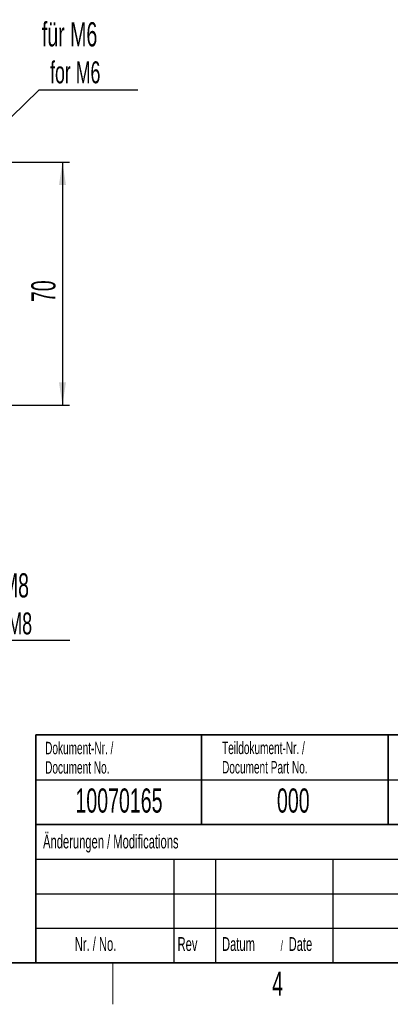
# Model space of a CAD drawing. Header units: millimetres. Extents: x 5 to 418, y 2 to 292.
# Tile 9 of 23: x 156 to 209, y 6 to 149. Entities that reach past the tile are written whole.
import ezdxf

# ---------------------------------------------------------------- set-up
doc = ezdxf.new("R2010")
doc.units = ezdxf.units.MM
doc.layers.add('SLD-0', color=7, linetype='Continuous')
doc.styles.add('SLDTEXTSTYLE0', font='TXT', dxfattribs={"width": 0.605})
doc.dimstyles.new('SLDDIMSTYLE2', dxfattribs={"dimtxt": 3.5, "dimasz": 3.302, "dimexe": 0, "dimexo": 0.0625, "dimgap": 0.875, "dimtad": 1, "dimdec": 0, "dimlfac": 2, "dimrnd": 1e-09, "dimzin": 12, "dimdsep": 46, "dimtxsty": 'SLDTEXTSTYLE0', "dimsah": 1, "dimcen": 0.09, "dimadec": 0, "dimazin": 3, "dimtfac": 1, "dimtofl": 0, "dimtmove": 0, "dimatfit": 3, "dimfxl": 1, "dimfrac": 2, "dimtolj": 1, "dimtzin": 12, "dimarcsym": 0})
doc.dimstyles.new('SLDDIMSTYLE3', dxfattribs={"dimtxt": 0.18, "dimasz": 3.302, "dimexe": 0, "dimexo": 0.0625, "dimgap": 0, "dimtad": 0, "dimtih": 1, "dimtoh": 1, "dimdec": 0, "dimrnd": 1e-09, "dimzin": 0, "dimdsep": 46, "dimtxsty": 'Standard', "dimsah": 1, "dimcen": 0.09, "dimadec": 0, "dimazin": 0, "dimtfac": 3.302, "dimtdec": 0, "dimtofl": 0, "dimtmove": 0, "dimatfit": 3, "dimfxl": 1, "dimfrac": 2, "dimtolj": 1, "dimtzin": 0, "dimarcsym": 0})

# ---------------------------------------------------------------- blocks, each defined once
blk = doc.blocks.new('_D_6')
at = {"layer": 'SLD-0'}
for p, q in [((151.97, 127.88), (162.98, 127.88)), ((161.98, 127.88), (161.98, 92.73)), ((151.97, 92.73), (162.98, 92.73))]:
    blk.add_line(p, q, dxfattribs=at)
for points in [[(161.98, 127.88), (161.47, 124.58), (162.49, 124.58)], [(161.98, 92.73), (162.49, 96.03), (161.47, 96.03)]]:
    blk.add_solid(points, dxfattribs=at)
at = {"layer": 'SLD-0', "insert": (157.47, 107.63), "char_height": 3.5, "attachment_point": 1, "rotation": 90, "style": 'SLDTEXTSTYLE0'}
blk.add_mtext('70', dxfattribs=at)
blk = doc.blocks.new('SW_NOTE_0_1')
at = {"layer": 'SLD-0', "color": 0}
blk.add_line((14.32, 0), (0, 0), dxfattribs=at)
at = {"layer": 'SLD-0', "color": 0, "attachment_point": 1, "style": 'SLDTEXTSTYLE0'}
for s, insert, char_height in [('für M6', (0.42, 9.84), 3.5), ('for M6', (1.61, 4.17), 3.175)]:
    blk.add_mtext(s, dxfattribs=dict(at, insert=insert, char_height=char_height))
blk = doc.blocks.new('SW_NOTE_0_2')
at = {"layer": 'SLD-0', "color": 0}
blk.add_line((14.32, 0), (0, 0), dxfattribs=at)
blk.add_line((14.32, 0), (0, 0), dxfattribs=at)
at = {"layer": 'SLD-0', "color": 0, "attachment_point": 1, "style": 'SLDTEXTSTYLE0'}
for s, insert, char_height in [('für M8', (0.4, 9.72), 3.5), ('for M8', (1.59, 4.05), 3.175)]:
    blk.add_mtext(s, dxfattribs=dict(at, insert=insert, char_height=char_height))

msp = doc.modelspace()

# ---------------------------------------------------------------- linework, layer by layer
at = {"layer": 'SLD-0', "lineweight": 35}
for p, q in [((158.1167, 45), (225.6167, 45)), ((158.1167, 45), (158.1167, 32)), ((182.1167, 45), (182.1167, 32)), ((209.1167, 45), (209.1167, 32)), ((158.1167, 32), (158.1167, 12)), ((158.1167, 32), (225.6167, 32)), ((26, 12), (408, 12)), ((158.1167, 12), (225.6167, 12))]:
    msp.add_line(p, q, dxfattribs=at)
at = {"layer": 'SLD-0'}
for p, q in [((158.1167, 38.5), (225.6167, 38.5)), ((158.1167, 27), (225.6167, 27)), ((178.1167, 27), (178.1167, 12)), ((184.1167, 27), (184.1167, 12)), ((201.1167, 27), (201.1167, 12)), ((158.1167, 22), (225.6167, 22)), ((158.1167, 17), (225.6167, 17))]:
    msp.add_line(p, q, dxfattribs=at)
at = {"layer": 'SLD-0', "lineweight": 25}
msp.add_line((158.1167, 32), (225.6167, 32), dxfattribs=at)
at = {"layer": 'SLD-0', "lineweight": 18}
msp.add_line((169.25, 6), (169.25, 12), dxfattribs=at)

# ---------------------------------------------------------------- block references
at = {"layer": 'SLD-0'}
for name, p in [('SW_NOTE_0_1', (158.5766, 138.3046)), ('SW_NOTE_0_2', (148.713, 58.6614))]:
    msp.add_blockref(name, p, dxfattribs=at)

# ---------------------------------------------------------------- texts
at = {"layer": 'SLD-0', "style": 'SLDTEXTSTYLE0'}
for s, insert, char_height, attachment_point in [('Dokument-Nr. /', (159.4707, 43.9891), 1.8, 1), ('Teildokument-Nr. /', (185.0721, 44.0073), 1.8, 1), ('Document No.', (159.4707, 41.1891), 1.8, 1), ('Document Part No.', (185.0721, 41.2073), 1.8, 1), ('10070165', (170.1557, 37.243), 3.5, 2), ('000', (195.3767, 37.243), 3.5, 2), ('Änderungen / Modifications', (159.1698, 30.5619), 2, 1), ('Nr. / No.', (163.7532, 15.7244), 2, 1), ('Rev', (178.6351, 15.7244), 2, 1), ('Datum', (185.0629, 15.7244), 2, 1), ('Date', (194.7022, 15.7244), 2, 1), ('/', (193.5459, 15.2243), 1.5, 1), ('4', (193.1027, 10.743), 3.5, 2)]:
    msp.add_mtext(s, dxfattribs=dict(at, insert=insert, char_height=char_height, attachment_point=attachment_point))

# ---------------------------------------------------------------- dimensions: what is measured, and where the dimension line sits
at = {"layer": 'SLD-0'}
dim = msp.add_linear_dim(base=(161.9814, 92.7316), p1=(151.9657, 127.8816), p2=(151.9657, 92.7316), angle=90, dimstyle='SLDDIMSTYLE2', dxfattribs=at)
dim.commit()
dim.dimension.update_dxf_attribs({"geometry": '_D_6', "text_midpoint": (161.9814, 110.3066), "dimtype": 160})

# ---------------------------------------------------------------- leaders
msp.add_leader([(150.3018, 130.2618), (158.5766, 138.3046)], dimstyle='SLDDIMSTYLE3', dxfattribs=at)

doc.saveas('drawing.dxf')
